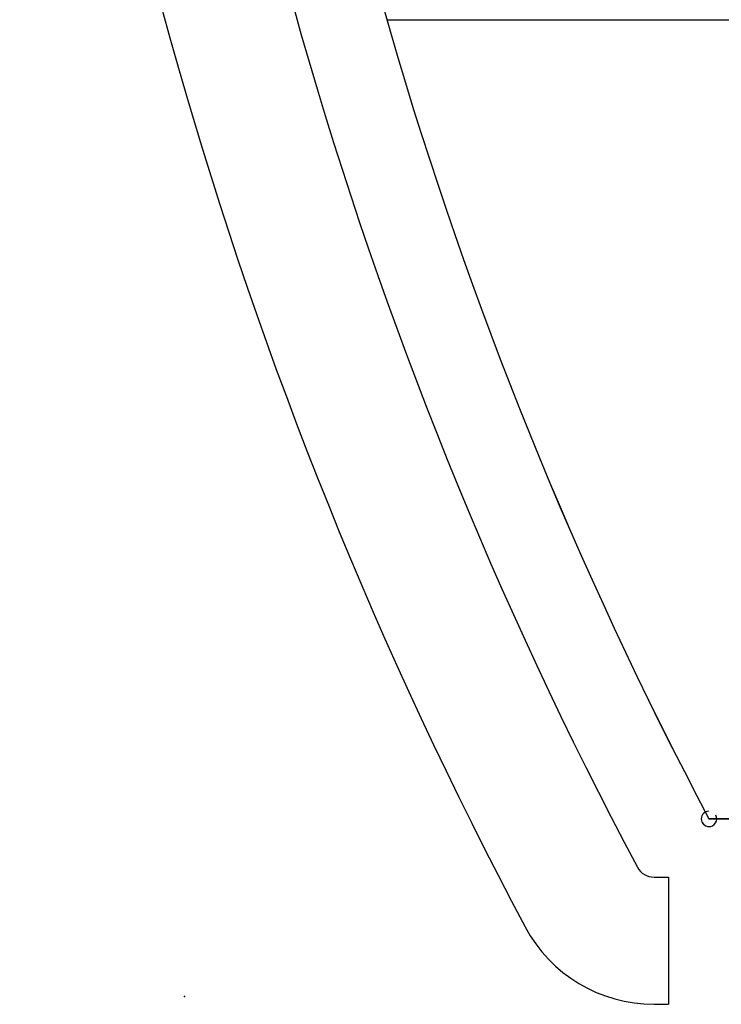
# Model space of a CAD drawing. Header units: millimetres. Extents: x -23.3 to 23.3, y -17.7 to 20.7.
# Tile 1 of 10: x -23.3 to -17.5, y -17.6 to -9.5. Entities that reach past the tile are written whole.
import ezdxf

# ---------------------------------------------------------------- set-up
doc = ezdxf.new("R2010")
doc.units = ezdxf.units.MM
doc.header["$MEASUREMENT"] = 0
doc.layers.add('Board_Sketch1', color=7, linetype='Continuous')
doc.layers.add('Plytka dolna1_Sketch1', color=7, linetype='Continuous')

# ---------------------------------------------------------------- blocks, each defined once
blk = doc.blocks.new('Plytkadolna1')
at = {"layer": 'Plytka dolna1_Sketch1'}
for p, q in [((3.49398, 0, 0.15), (-0.03398, 0, 0.15)), ((3.49398, 0, 0.15), (-0.03398, 0, 0.15)), ((-0.03397, 0, 0.15), (3.49399, 0, 0.15))]:
    blk.add_line(p, q, dxfattribs=at)
for centre, radius, start, end in [((3.01, 1.61, 0.15), 3.44353, 184.51031, 207.87494), ((3.01, 1.61, 0.15), 3.44353, 184.51031, 207.87494), ((3.01009, 1.61002, 0.15), 3.44361, 184.51057, 207.87472), ((-0.03397, 0, 0.15), 0.00635, 90, 270), ((-0.03397, 0, 0.15), 0.00635, 207.89727, 27.89727)]:
    blk.add_arc(centre, radius, start, end, dxfattribs=at)
blk = doc.blocks.new('Board')
at = {"layer": 'Board_Sketch1'}
for p, q in [((0.1668, 0.8067, 0.15364), (4.2266, 0.8067, 0.15364)), ((0.38739, 0.09857, 0.15364), (0.39934, 0.09857, 0.15364)), ((0.39934, 0.09857, 0.15364), (0.39934, -0.00643, 0.15364)), ((0.38739, -0.00643, 0.15364), (0.39934, -0.00643, 0.15364))]:
    blk.add_line(p, q, dxfattribs=at)
for centre, radius, start, end in [((3.47672, 1.75903, 0.15364), 3.62046, 183.71461, 208.0343), ((3.47672, 1.75903, 0.15364), 3.51546, 183.82572, 208.0343), ((0.38739, 0.11403, 0.15364), 0.01546, 208.0343, 270), ((0.38739, 0.11403, 0.15364), 0.12046, 208.0343, 270)]:
    blk.add_arc(centre, radius, start, end, dxfattribs=at)
blk.add_point((0, 0, 0.15364), dxfattribs=at)
blk = doc.blocks.new('PCBComponent')
blk.add_blockref('Board', (0, 0))
blk = doc.blocks.new('ST-1011_2_1_E')
blk.add_blockref('PCBComponent', (0, 0))

msp = doc.modelspace()

# ---------------------------------------------------------------- block references
at = {"xscale": 10, "yscale": 10, "zscale": 10}
for name, p in [('ST-1011_2_1_E', (-21.9672, -17.5671, 14.2)), ('Plytkadolna1', (-17.3, -16.1))]:
    msp.add_blockref(name, p, dxfattribs=at)

doc.saveas('drawing.dxf')
